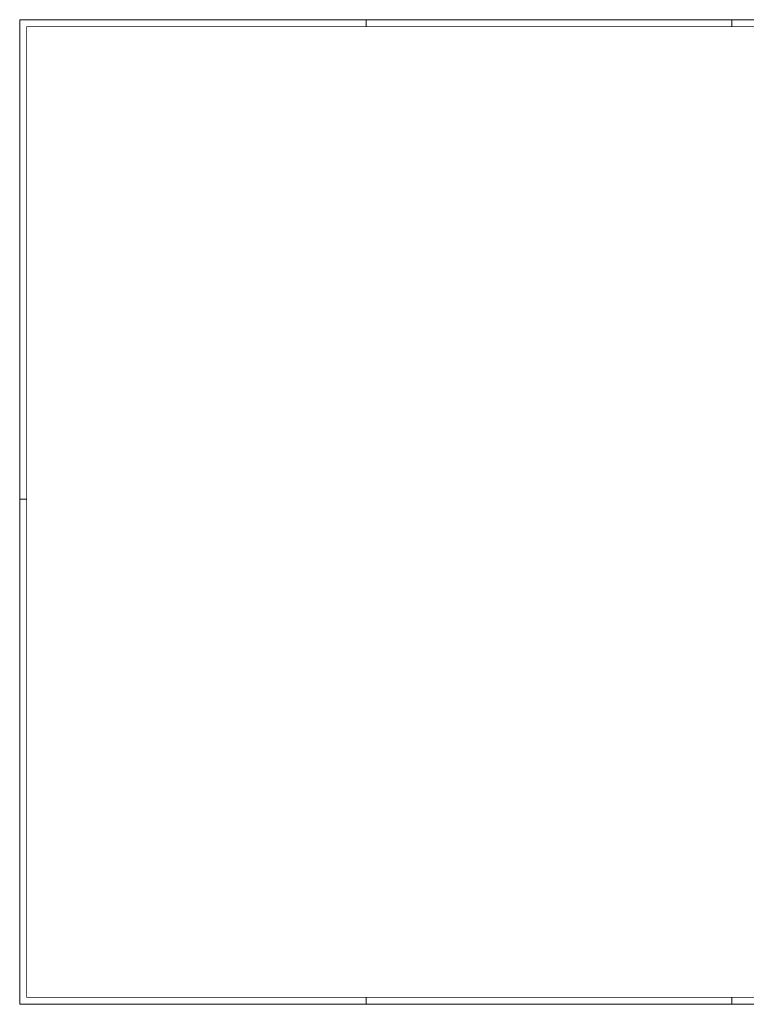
# Paper-space layout 'A1land' of a CAD drawing. Header units: metres. Extents: x 1 to 830, y 1 to 566.
# Tile 1 of 2: x 1 to 418, y 1 to 566. Entities that reach past the tile are written whole.
import ezdxf

# ---------------------------------------------------------------- set-up
doc = ezdxf.new("R2010")
doc.units = ezdxf.units.M
doc.layers.get('0').update_dxf_attribs({"lineweight": 5})

psp = doc.layouts.new('A1land')

# ---------------------------------------------------------------- linework, layer by layer
psp.add_lwpolyline([(0.97, 566.36), (829.98, 566.36), (829.98, 1.01), (0.97, 1.01)], close=True)
for points in [[(199.98, 562.36), (199.98, 566.36)], [(409.98, 566.36), (409.98, 562.36)], [(4.97, 291.01), (0.97, 291.01)], [(199.98, 1.01), (199.98, 5.01)], [(409.98, 5.01), (409.98, 1.01)]]:
    psp.add_lwpolyline(points)
at = {"const_width": 0.5}
psp.add_lwpolyline([(4.97, 562.36), (825.98, 562.36), (825.98, 5.01), (4.97, 5.01)], close=True, dxfattribs=at)

doc.saveas('drawing.dxf')
